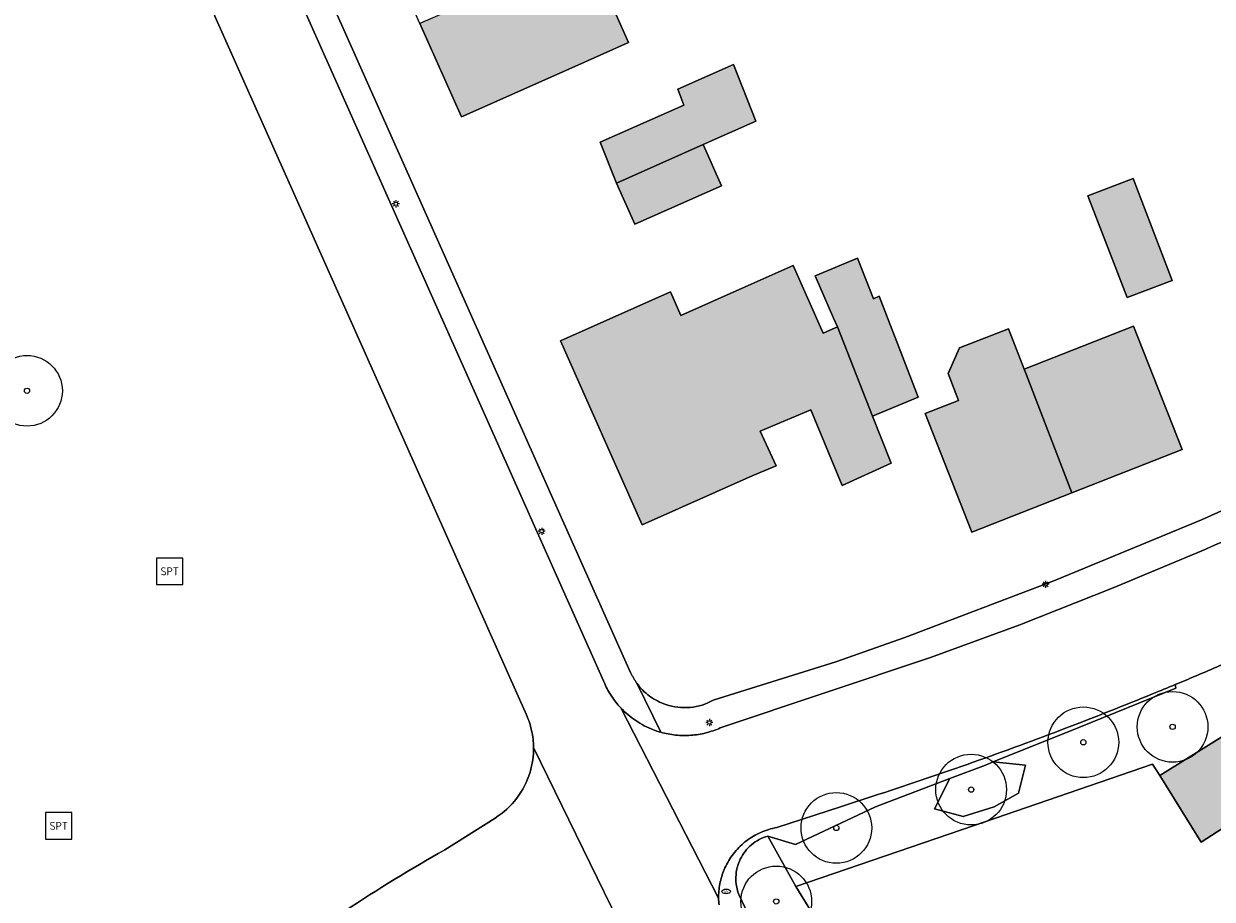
# Model space of a CAD drawing. Header units: metres. Extents: x 187482 to 189800, y 333582 to 335019.
# Tile 157 of 256: x 189077 to 189161, y 333784 to 333846. Entities that reach past the tile are written whole.
import ezdxf
from ezdxf.enums import TextEntityAlignment as Align

# ---------------------------------------------------------------- set-up
doc = ezdxf.new("R2010")
doc.units = ezdxf.units.M
doc.layers.get('0').update_dxf_attribs({"color": 252, "lineweight": 18})
for name, color, linetype, lineweight in [('B-WE-GR-BEPLANTING_CULTUUR_BODEMBEDEKKER-GV', 252, 'Continuous', 18), ('B-WE-GR-BEPLANTING_CULTUUR_BOSPLANTSOEN-GV', 252, 'Continuous', 18), ('B-WE-GR-BEPLANTING_CULTUUR_HEESTERS-GV', 252, 'Continuous', 18), ('B-WE-GR-BOOM-S', 252, 'Continuous', 18), ('B-WE-GR-HAAG-G', 252, 'GR-HAAG1-SO', 18), ('B-WE-IE-MEUBILAIR-S', 252, 'Continuous', 18), ('B-WE-IE-MEUBILAIR_WEGMEUBILAIR-S', 252, 'Continuous', 18), ('B-WE-IE-TERREINAFSCHEIDING_KUNSTMATIG_HEKWERK-G', 252, 'IE-TERREINAFSCHEIDING_KUNSTMATIG-SO', 18), ('B-WE-OG-BEBOUWING-GV', 252, 'Continuous', 18), ('B-WE-OG-TERREIN_BEGROEID-GV', 252, 'Continuous', 18), ('B-WE-OG-TERREIN_ERF-GV', 252, 'Continuous', 18), ('B-WE-VH-GESLOTENVERHARDING_ASFALT-GV', 252, 'Continuous', 18), ('B-WE-VH-OPENVERHARDING_TEGEL-GV', 252, 'Continuous', 18)]:
    doc.layers.add(name, color=color, linetype=linetype, lineweight=lineweight)
doc.layers.add('B-WE-OG-BEBOUWING-V', color=7, linetype='Continuous', lineweight=18, true_color=0xf0f0f0)
doc.styles.add('NLCS-ISO', font='NLCS-ISO.ttf')
doc.linetypes.add('GR-HAAG1-SO', pattern='A,6,[176,NLCS.SHX,S=0.125,R=0,X=0,Y=0],-2', length=8)
doc.linetypes.add('IE-TERREINAFSCHEIDING_KUNSTMATIG-SO', pattern='A,4,[82,NLCS.SHX,S=0.75,R=90,X=0,Y=0],4,-2', length=10)

# ---------------------------------------------------------------- blocks, each defined once
blk = doc.blocks.new('SIE-MEUBILAIR_PAAL_LICHTMAST-SO')
for points in [[(-0.62, 0), (-1, 0)], [(-0.71, 0.71), (-0.44, 0.44)], [(0, 1), (0, 0.62)], [(0.44, 0.44), (0.71, 0.71)], [(1, 0), (0.62, 0)], [(-0.71, -0.71), (-0.44, -0.44)], [(0, -0.62), (0, -1)], [(0.44, -0.44), (0.71, -0.71)]]:
    blk.add_lwpolyline(points)
blk.add_circle((0, 0), 0.5)
blk = doc.blocks.new('SIE-MEUBILAIR_PUT_BRANDKRAAN-SO')
blk.add_ellipse((0, 0), major_axis=(1.25, 0), ratio=0.54)
at = {"style": 'NLCS-ISO'}
blk.add_text('bk', height=0.75, dxfattribs=at).set_placement((0.03, 0), align=Align.MIDDLE_CENTER)
blk = doc.blocks.new('SIE-WEG_SPEELTOESTEL-SO')
at = {"flags": 128}
blk.add_lwpolyline([(-3.75, -3.75), (3.75, -3.75), (3.75, 3.75), (-3.75, 3.75)], close=True, dxfattribs=at)
at = {"style": 'NLCS-ISO'}
blk.add_text('SPT', height=2.25, dxfattribs=at).set_placement((0, 0), align=Align.MIDDLE_CENTER)
blk = doc.blocks.new('SGR-BOOM_GBKN-SO')
at = {"color": 0, "linetype": 'ByBlock', "lineweight": 18}
for radius in [2, 0.15]:
    blk.add_circle((0, 0), radius, dxfattribs=at)

msp = doc.modelspace()

# ---------------------------------------------------------------- hatches: boundary and pattern name
at = {"layer": 'B-WE-OG-BEBOUWING-V'}
h = msp.add_hatch(color=256, dxfattribs=at)
h.dxf.hatch_style = 1
h.paths.add_polyline_path([(189116.909, 333850.746), (189105.061, 333845.546), (189107.989, 333838.955), (189115.794, 333842.423), (189119.805, 333844.205)], flags=17)
h = msp.add_hatch(color=256, dxfattribs=at)
h.dxf.hatch_style = 1
h.paths.add_polyline_path([(189125.094, 333836.985), (189128.812, 333838.64), (189127.238, 333842.65), (189123.294, 333840.902), (189123.734, 333839.786), (189117.821, 333837.165), (189118.968, 333834.259)], flags=17)
h = msp.add_hatch(color=256, dxfattribs=at)
h.dxf.hatch_style = 1
h.paths.add_polyline_path([(189125.094, 333836.985), (189118.968, 333834.259), (189120.259, 333831.357), (189126.385, 333834.07)], flags=17)
h = msp.add_hatch(color=256, dxfattribs=at)
h.dxf.hatch_style = 1
h.paths.add_polyline_path([(189155.082, 333826.173), (189158.269, 333827.384), (189155.509, 333834.583), (189152.322, 333833.371)], flags=17)
h = msp.add_hatch(color=256, dxfattribs=at)
h.dxf.hatch_style = 1
h.paths.add_polyline_path([(189134.592, 333824.098), (189133.59, 333823.654), (189131.473, 333828.435), (189128.069, 333826.928), (189123.517, 333824.913), (189122.78, 333826.566), (189115.007, 333823.121), (189120.779, 333810.1), (189128.572, 333813.574), (189130.251, 333814.264), (189129.122, 333816.717), (189132.712, 333818.226), (189134.919, 333812.886), (189138.395, 333814.473), (189137.088, 333817.782)], flags=17)
h = msp.add_hatch(color=256, dxfattribs=at)
h.dxf.hatch_style = 1
h.paths.add_polyline_path([(189134.592, 333824.098), (189137.088, 333817.782), (189140.306, 333819.126), (189138.959, 333822.616), (189138.181, 333824.63), (189137.546, 333826.274), (189137.136, 333826.076), (189136.021, 333828.964), (189133.012, 333827.707), (189134.321, 333824.717)], flags=17)
h = msp.add_hatch(color=256, dxfattribs=at)
h.dxf.hatch_style = 1
h.paths.add_polyline_path([(189147.942, 333820.754), (189151.183, 333812.356), (189158.981, 333815.422), (189155.553, 333824.143), (189147.802, 333821.12)], flags=17)
h = msp.add_hatch(color=256, dxfattribs=at)
h.dxf.hatch_style = 1
h.paths.add_polyline_path([(189151.183, 333812.356), (189147.942, 333820.754), (189147.802, 333821.12), (189146.705, 333823.959), (189143.22, 333822.613), (189142.424, 333820.797), (189143.159, 333818.896), (189140.81, 333817.983), (189144.113, 333809.577)], flags=17)
h = msp.add_hatch(color=256, dxfattribs=at)
h.dxf.hatch_style = 1
h.paths.add_polyline_path([(189171.928, 333787.402), (189169.017, 333792.139), (189165.693, 333797.546), (189165.422, 333797.376), (189157.398, 333792.366), (189160.335, 333787.663), (189163.647, 333789.806), (189164.831, 333787.892), (189167.013, 333784.363)], flags=17)

# ---------------------------------------------------------------- linework, layer by layer
at = {"layer": 'B-WE-GR-BEPLANTING_CULTUUR_BODEMBEDEKKER-GV', "flags": 128}
for points in [[(189129.668, 333788.09), (189131.634, 333787.501), (189137.278, 333790.168), (189142.559, 333792.166), (189145.068, 333793.115), (189145.623, 333793.337), (189151.665, 333795.76), (189158.54, 333798.548), (189158.498, 333798.807)], [(189137.519, 333791.045), (189134.806, 333790.162), (189130.3, 333788.695)], [(189126.191, 333783.939), (189126.189, 333783.878), (189126.189, 333783.817)], [(189126.486, 333782.079), (189126.495, 333782.054), (189126.504, 333782.029), (189126.513, 333782.004), (189126.523, 333781.979), (189126.532, 333781.955), (189126.542, 333781.93), (189126.552, 333781.906), (189126.562, 333781.881), (189128.226, 333782.668), (189127.642, 333783.915)]]:
    msp.add_lwpolyline(points, dxfattribs=at)
at = {"layer": 'B-WE-GR-BEPLANTING_CULTUUR_BODEMBEDEKKER-GV'}
for points in [[(189156.883, 333798.142, -0.00576), (189150.797, 333795.737)], [(189158.498, 333798.807, -0.00137), (189156.883, 333798.142)], [(189150.797, 333795.737, -0.006248), (189144.187, 333793.308)], [(189144.187, 333793.308, -0.006153), (189137.519, 333791.045)], [(189129.181, 333788.355, 0.058291), (189128.171, 333787.763)], [(189128.521, 333787.48, -0.105048), (189129.668, 333788.09)], [(189130.3, 333788.695, 0.059217), (189129.181, 333788.355)], [(189128.171, 333787.763, 0.05925), (189127.327, 333786.953)], [(189127.723, 333786.455, -0.104854), (189128.521, 333787.48)], [(189127.327, 333786.953, 0.059476), (189126.694, 333785.968)], [(189127.412, 333785.194, -0.105508), (189127.723, 333786.455)], [(189126.694, 333785.968, 0.051447), (189126.335, 333784.98)], [(189126.335, 333784.98, 0.051812), (189126.191, 333783.939)], [(189127.642, 333783.915, -0.104892), (189127.412, 333785.194)], [(189126.189, 333783.817, 0.016393), (189126.189, 333783.695)], [(189126.189, 333783.695, 0.023698), (189126.218, 333783.23)]]:
    msp.add_lwpolyline(points, format="xyb", dxfattribs=at)
at = {"layer": 'B-WE-GR-BEPLANTING_CULTUUR_BOSPLANTSOEN-GV', "flags": 128}
msp.add_lwpolyline([(189145.623, 333793.337), (189145.068, 333793.115), (189142.559, 333792.166), (189141.458, 333790.029), (189143.484, 333789.476), (189145.693, 333790.151), (189147.412, 333791.133), (189147.903, 333793.097)], close=True, dxfattribs=at)
at = {"layer": 'B-WE-GR-BEPLANTING_CULTUUR_HEESTERS-GV', "flags": 128}
for points in [[(189158.498, 333798.807), (189158.54, 333798.548), (189151.665, 333795.76), (189145.623, 333793.337), (189147.903, 333793.097), (189147.412, 333791.133), (189145.693, 333790.151), (189143.484, 333789.476), (189141.458, 333790.029), (189142.559, 333792.166), (189137.278, 333790.168), (189131.634, 333787.501), (189129.668, 333788.09), (189131.657, 333784.519), (189144.276, 333788.845), (189156.895, 333793.172), (189157.398, 333792.366), (189165.422, 333797.376), (189165.693, 333797.546), (189163.661, 333800.71), (189163.508, 333800.948), (189163.451, 333800.923), (189163.368, 333800.887), (189162.912, 333800.688)], [(189132.903, 333782.497), (189131.657, 333784.519), (189129.668, 333788.09)], [(189127.642, 333783.915), (189128.226, 333782.668), (189129.719, 333779.64), (189130.016, 333779.118), (189128.988, 333778.534), (189129.811, 333776.979), (189133.478, 333770.308), (189136.914, 333772.426), (189134.754, 333775.932), (189132.715, 333779.239), (189132.045, 333780.262)]]:
    msp.add_lwpolyline(points, dxfattribs=at)
at = {"layer": 'B-WE-GR-BEPLANTING_CULTUUR_HEESTERS-GV'}
for points in [[(189162.912, 333800.688, -0.00313), (189159.905, 333799.397)], [(189159.905, 333799.397, -0.00115), (189158.498, 333798.807)], [(189129.668, 333788.09, 0.105048), (189128.521, 333787.48)], [(189128.521, 333787.48, 0.104854), (189127.723, 333786.455)], [(189127.723, 333786.455, 0.105508), (189127.412, 333785.194)], [(189127.412, 333785.194, 0.104892), (189127.642, 333783.915)]]:
    msp.add_lwpolyline(points, format="xyb", dxfattribs=at)
at = {"layer": 'B-WE-GR-HAAG-G', "ltscale": 0.2, "flags": 128}
for points in [[(189125.813, 333797.697), (189134.481, 333800.401), (189139.363, 333802.132)], [(189119.637, 333800.394), (189119.966, 333799.655)]]:
    msp.add_lwpolyline(points, dxfattribs=at)
at = {"layer": 'B-WE-GR-HAAG-G', "ltscale": 0.2}
for points in [[(189119.966, 333799.655, 0.014526), (189120.059, 333799.46)], [(189120.059, 333799.46, 0.016614), (189120.162, 333799.27)], [(189120.162, 333799.27, 0.012759), (189120.274, 333799.086)], [(189120.274, 333799.086, 0.012884), (189120.396, 333798.908)], [(189120.396, 333798.908, 0.07852), (189121.309, 333797.987)], [(189121.309, 333797.987, 0.078031), (189122.459, 333797.39)], [(189122.459, 333797.39, 0.103596), (189124.168, 333797.191)], [(189124.168, 333797.191, 0.104575), (189125.813, 333797.697)]]:
    msp.add_lwpolyline(points, format="xyb", dxfattribs=at)
at = {"layer": 'B-WE-IE-TERREINAFSCHEIDING_KUNSTMATIG_HEKWERK-G', "ltscale": 0.2, "flags": 128}
for points in [[(189157.398, 333792.366), (189156.895, 333793.172), (189144.276, 333788.845)], [(189144.276, 333788.845), (189131.657, 333784.519)], [(189131.657, 333784.519), (189132.903, 333782.497)]]:
    msp.add_lwpolyline(points, dxfattribs=at)
at = {"layer": 'B-WE-OG-BEBOUWING-GV', "flags": 128}
for points in [[(189116.909, 333850.746), (189105.061, 333845.546), (189107.989, 333838.955), (189115.794, 333842.423), (189119.805, 333844.205)], [(189125.094, 333836.985), (189128.812, 333838.64), (189127.238, 333842.65), (189123.294, 333840.902), (189123.734, 333839.786), (189117.821, 333837.165), (189118.968, 333834.259)], [(189125.094, 333836.985), (189118.968, 333834.259), (189120.259, 333831.357), (189126.385, 333834.07)], [(189155.082, 333826.173), (189158.269, 333827.384), (189155.509, 333834.583), (189152.322, 333833.371)], [(189134.592, 333824.098), (189133.59, 333823.654), (189131.473, 333828.435), (189128.069, 333826.928), (189123.517, 333824.913), (189122.78, 333826.566), (189115.007, 333823.121), (189120.779, 333810.1), (189128.572, 333813.574), (189130.251, 333814.264), (189129.122, 333816.717), (189132.712, 333818.226), (189134.919, 333812.886), (189138.395, 333814.473), (189137.088, 333817.782)], [(189134.592, 333824.098), (189137.088, 333817.782), (189140.306, 333819.126), (189138.959, 333822.616), (189138.181, 333824.63), (189137.546, 333826.274), (189137.136, 333826.076), (189136.021, 333828.964), (189133.012, 333827.707), (189134.321, 333824.717)], [(189147.942, 333820.754), (189151.183, 333812.356), (189158.981, 333815.422), (189155.553, 333824.143), (189147.802, 333821.12)], [(189151.183, 333812.356), (189147.942, 333820.754), (189147.802, 333821.12), (189146.705, 333823.959), (189143.22, 333822.613), (189142.424, 333820.797), (189143.159, 333818.896), (189140.81, 333817.983), (189144.113, 333809.577)], [(189171.928, 333787.402), (189169.017, 333792.139), (189165.693, 333797.546), (189165.422, 333797.376), (189157.398, 333792.366), (189160.335, 333787.663), (189163.647, 333789.806), (189164.831, 333787.892), (189167.013, 333784.363)]]:
    msp.add_lwpolyline(points, close=True, dxfattribs=at)
at = {"layer": 'B-WE-OG-TERREIN_BEGROEID-GV', "flags": 128}
for points in [[(189112.588, 333796.676), (189071.995, 333887.641)], [(189106.81, 333787.107), (189110.381, 333789.367)]]:
    msp.add_lwpolyline(points, dxfattribs=at)
at = {"layer": 'B-WE-OG-TERREIN_BEGROEID-GV'}
for points in [[(189112.804, 333796.117, 0.024798), (189112.588, 333796.676)], [(189112.961, 333795.539, 0.025919), (189112.804, 333796.117)], [(189113.059, 333794.948, 0.027167), (189112.961, 333795.539)], [(189113.095, 333794.35, 0.026659), (189113.059, 333794.948)], [(189113.036, 333793.471, 0.037602), (189113.095, 333794.35)], [(189112.846, 333792.61, 0.037151), (189113.036, 333793.471)], [(189111.906, 333790.766, 0.089025), (189112.846, 333792.61)], [(189110.381, 333789.367, 0.088902), (189111.906, 333790.766)], [(189099.769, 333782.794, -0.020065), (189106.81, 333787.107)]]:
    msp.add_lwpolyline(points, format="xyb", dxfattribs=at)
at = {"layer": 'B-WE-OG-TERREIN_ERF-GV', "flags": 128}
for points in [[(189081.618, 333885.616), (189119.637, 333800.394), (189119.966, 333799.655)], [(189125.813, 333797.697), (189134.481, 333800.401), (189139.363, 333802.132), (189149.916, 333806.138), (189160.343, 333810.461), (189165.869, 333812.93), (189171.348, 333815.5), (189180.544, 333820.049), (189189.61, 333824.851), (189299.985, 333882.592)], [(189163.647, 333789.806), (189160.335, 333787.663), (189157.398, 333792.366), (189156.895, 333793.172), (189144.276, 333788.845), (189131.657, 333784.519), (189132.903, 333782.497)]]:
    msp.add_lwpolyline(points, dxfattribs=at)
for points in [[(189119.805, 333844.205), (189115.794, 333842.423), (189107.989, 333838.955), (189105.061, 333845.546), (189102.236, 333851.905), (189110.028, 333855.367), (189114.069, 333857.162), (189116.909, 333850.746)], [(189118.968, 333834.259), (189117.821, 333837.165), (189123.734, 333839.786), (189123.294, 333840.902), (189127.238, 333842.65), (189128.812, 333838.64), (189125.094, 333836.985), (189126.385, 333834.07), (189120.259, 333831.357)], [(189155.082, 333826.173), (189152.322, 333833.371), (189155.509, 333834.583), (189158.269, 333827.384)], [(189137.088, 333817.782), (189138.395, 333814.473), (189134.919, 333812.886), (189132.712, 333818.226), (189129.122, 333816.717), (189130.251, 333814.264), (189128.572, 333813.574), (189120.779, 333810.1), (189115.007, 333823.121), (189122.78, 333826.566), (189123.517, 333824.913), (189128.069, 333826.928), (189131.473, 333828.435), (189133.59, 333823.654), (189134.592, 333824.098), (189134.321, 333824.717), (189133.012, 333827.707), (189136.021, 333828.964), (189137.136, 333826.076), (189137.546, 333826.274), (189138.181, 333824.63), (189138.959, 333822.616), (189140.306, 333819.126)], [(189155.553, 333824.143), (189158.981, 333815.422), (189151.183, 333812.356), (189144.113, 333809.577), (189140.81, 333817.983), (189143.159, 333818.896), (189142.424, 333820.797), (189143.22, 333822.613), (189146.705, 333823.959), (189147.802, 333821.12)]]:
    msp.add_lwpolyline(points, close=True, dxfattribs=at)
at = {"layer": 'B-WE-OG-TERREIN_ERF-GV'}
for points in [[(189119.966, 333799.655, 0.014526), (189120.059, 333799.46)], [(189120.059, 333799.46, 0.016614), (189120.162, 333799.27)], [(189120.162, 333799.27, 0.012759), (189120.274, 333799.086)], [(189120.274, 333799.086, 0.012884), (189120.396, 333798.908)], [(189120.396, 333798.908, 0.07852), (189121.309, 333797.987)], [(189121.309, 333797.987, 0.078031), (189122.459, 333797.39)], [(189122.459, 333797.39, 0.103596), (189124.168, 333797.191)], [(189124.168, 333797.191, 0.104575), (189125.813, 333797.697)]]:
    msp.add_lwpolyline(points, format="xyb", dxfattribs=at)
at = {"layer": 'B-WE-VH-GESLOTENVERHARDING_ASFALT-GV', "flags": 128}
for points in [[(189118.135, 333798.86), (189077.23, 333890.571), (189067.074, 333912.379), (189065.499, 333915.808), (189063.742, 333919.148), (189057.691, 333930.128), (189054.331, 333936.291), (189051.18, 333942.564), (189045.602, 333954.099)], [(189040.283, 333952.313), (189040.572, 333951.76), (189058.799, 333916.859), (189060.418, 333913.609), (189063.111, 333907.656), (189066.669, 333899.613), (189071.995, 333887.641), (189112.588, 333796.676)], [(189160.665, 333808.39), (189154.114, 333805.64), (189147.505, 333803.033), (189141.186, 333800.714), (189126.3, 333795.739)], [(189126.189, 333783.695), (189119.263, 333797.161)], [(189119.263, 333797.161), (189126.189, 333783.695)], [(189119.105, 333782.053), (189113.095, 333794.35)], [(189113.095, 333794.35), (189119.105, 333782.053)], [(189130.3, 333788.695), (189134.806, 333790.162), (189137.519, 333791.045)], [(189110.381, 333789.367), (189106.81, 333787.107)], [(189126.189, 333783.817), (189126.189, 333783.878), (189126.191, 333783.939)]]:
    msp.add_lwpolyline(points, dxfattribs=at)
at = {"layer": 'B-WE-VH-GESLOTENVERHARDING_ASFALT-GV'}
for points in [[(189166.852, 333811.144, -0.005218), (189160.665, 333808.39)], [(189159.905, 333799.397, 0.00313), (189162.912, 333800.688)], [(189118.363, 333798.402, -0.022724), (189118.135, 333798.86)], [(189158.498, 333798.807, 0.00115), (189159.905, 333799.397)], [(189118.629, 333797.964, -0.022757), (189118.363, 333798.402)], [(189150.797, 333795.737, 0.00576), (189156.883, 333798.142)], [(189156.883, 333798.142, 0.00137), (189158.498, 333798.807)], [(189118.929, 333797.549, -0.020669), (189118.629, 333797.964)], [(189119.263, 333797.161, -0.019489), (189118.929, 333797.549)], [(189120.329, 333796.254, -0.057269), (189119.263, 333797.161)], [(189112.588, 333796.676, -0.024798), (189112.804, 333796.117)], [(189112.804, 333796.117, -0.025919), (189112.961, 333795.539)], [(189112.961, 333795.539, -0.027167), (189113.059, 333794.948)], [(189121.571, 333795.609, -0.056879), (189120.329, 333796.254)], [(189121.83, 333795.516, -0.011488), (189121.571, 333795.609)], [(189122.094, 333795.435, -0.012511), (189121.83, 333795.516)], [(189126.3, 333795.739, -0.044429), (189125.284, 333795.388)], [(189144.187, 333793.308, 0.006248), (189150.797, 333795.737)], [(189113.059, 333794.948, -0.026659), (189113.095, 333794.35)], [(189123.149, 333795.234, -0.042728), (189122.094, 333795.435)], [(189124.223, 333795.217, -0.043751), (189123.149, 333795.234)], [(189125.284, 333795.388, -0.044509), (189124.223, 333795.217)], [(189113.095, 333794.35, -0.037602), (189113.036, 333793.471)], [(189113.036, 333793.471, -0.037151), (189112.846, 333792.61)], [(189137.519, 333791.045, 0.006153), (189144.187, 333793.308)], [(189112.846, 333792.61, -0.089025), (189111.906, 333790.766)], [(189111.906, 333790.766, -0.088902), (189110.381, 333789.367)], [(189128.171, 333787.763, -0.058291), (189129.181, 333788.355)], [(189129.181, 333788.355, -0.059217), (189130.3, 333788.695)], [(189106.81, 333787.107, 0.020065), (189099.769, 333782.794)], [(189127.327, 333786.953, -0.05925), (189128.171, 333787.763)], [(189126.694, 333785.968, -0.059476), (189127.327, 333786.953)], [(189126.335, 333784.98, -0.051447), (189126.694, 333785.968)], [(189126.191, 333783.939, -0.051812), (189126.335, 333784.98)], [(189126.189, 333783.695, -0.016393), (189126.189, 333783.817)], [(189126.218, 333783.23, -0.023698), (189126.189, 333783.695)]]:
    msp.add_lwpolyline(points, format="xyb", dxfattribs=at)
at = {"layer": 'B-WE-VH-OPENVERHARDING_TEGEL-GV', "flags": 128}
for points in [[(189119.966, 333799.655), (189119.637, 333800.394), (189081.618, 333885.616), (189073.619, 333903.091), (189068.544, 333914.095), (189065.458, 333920.17), (189065.005, 333920.952), (189061.309, 333927.878), (189055.995, 333940.623), (189053.099, 333947.494), (189053.611, 333947.806), (189052.31, 333949.941), (189051.798, 333949.629), (189050.828, 333951.221), (189047.766, 333955.956), (189047.942, 333956.067), (189047.06, 333957.575)], [(189045.602, 333954.099), (189051.18, 333942.564), (189054.331, 333936.291), (189057.691, 333930.128), (189063.742, 333919.148), (189065.499, 333915.808), (189067.074, 333912.379), (189077.23, 333890.571), (189118.135, 333798.86)], [(189303.484, 333885.194), (189302.23, 333887.125), (189299.985, 333882.592), (189189.61, 333824.851), (189180.544, 333820.049), (189171.348, 333815.5), (189165.869, 333812.93), (189160.343, 333810.461), (189149.916, 333806.138), (189139.363, 333802.132), (189134.481, 333800.401), (189125.813, 333797.697)], [(189126.3, 333795.739), (189141.186, 333800.714), (189147.505, 333803.033), (189154.114, 333805.64), (189160.665, 333808.39)], [(189120.396, 333798.908), (189122.094, 333795.435)], [(189122.094, 333795.435), (189120.396, 333798.908)]]:
    msp.add_lwpolyline(points, dxfattribs=at)
at = {"layer": 'B-WE-VH-OPENVERHARDING_TEGEL-GV'}
for points in [[(189160.665, 333808.39, 0.005218), (189166.852, 333811.144)], [(189118.135, 333798.86, 0.022724), (189118.363, 333798.402)], [(189120.059, 333799.46, -0.014526), (189119.966, 333799.655)], [(189120.162, 333799.27, -0.016614), (189120.059, 333799.46)], [(189120.274, 333799.086, -0.012759), (189120.162, 333799.27)], [(189120.396, 333798.908, -0.012884), (189120.274, 333799.086)], [(189121.309, 333797.987, -0.07852), (189120.396, 333798.908)], [(189118.363, 333798.402, 0.022757), (189118.629, 333797.964)], [(189118.629, 333797.964, 0.020669), (189118.929, 333797.549)], [(189118.929, 333797.549, 0.019489), (189119.263, 333797.161)], [(189119.263, 333797.161, 0.057269), (189120.329, 333796.254)], [(189122.459, 333797.39, -0.078031), (189121.309, 333797.987)], [(189124.168, 333797.191, -0.103596), (189122.459, 333797.39)], [(189125.813, 333797.697, -0.104575), (189124.168, 333797.191)], [(189120.329, 333796.254, 0.056879), (189121.571, 333795.609)], [(189121.571, 333795.609, 0.011488), (189121.83, 333795.516)], [(189121.83, 333795.516, 0.012511), (189122.094, 333795.435)], [(189125.284, 333795.388, 0.044429), (189126.3, 333795.739)], [(189122.094, 333795.435, 0.042728), (189123.149, 333795.234)], [(189123.149, 333795.234, 0.043751), (189124.223, 333795.217)], [(189124.223, 333795.217, 0.044509), (189125.284, 333795.388)]]:
    msp.add_lwpolyline(points, format="xyb", dxfattribs=at)

# ---------------------------------------------------------------- block references
at = {"layer": 'B-WE-GR-BOOM-S', "xscale": 1.25, "yscale": 1.25, "zscale": 1.25}
for p in [(189077.26, 333819.58), (189158.306, 333795.815), (189151.992, 333794.722), (189144.055, 333791.377), (189134.518, 333788.668), (189130.268, 333783.468)]:
    msp.add_blockref('SGR-BOOM_GBKN-SO', p, dxfattribs=at)
at = {"layer": 'B-WE-IE-MEUBILAIR-S', "xscale": 0.25, "yscale": 0.25, "zscale": 0.25}
for name, p in [('SIE-MEUBILAIR_PAAL_LICHTMAST-SO', (189103.355, 333832.802)), ('SIE-MEUBILAIR_PAAL_LICHTMAST-SO', (189113.676, 333809.65)), ('SIE-MEUBILAIR_PAAL_LICHTMAST-SO', (189149.326, 333805.897)), ('SIE-MEUBILAIR_PAAL_LICHTMAST-SO', (189125.534, 333796.121)), ('SIE-MEUBILAIR_PUT_BRANDKRAAN-SO', (189126.724, 333784.179))]:
    msp.add_blockref(name, p, dxfattribs=at)
at = {"layer": 'B-WE-IE-MEUBILAIR_WEGMEUBILAIR-S', "xscale": 0.25, "yscale": 0.25, "zscale": 0.25}
for p in [(189087.354, 333806.813), (189079.504, 333788.814)]:
    msp.add_blockref('SIE-WEG_SPEELTOESTEL-SO', p, dxfattribs=at)

doc.saveas('drawing.dxf')
